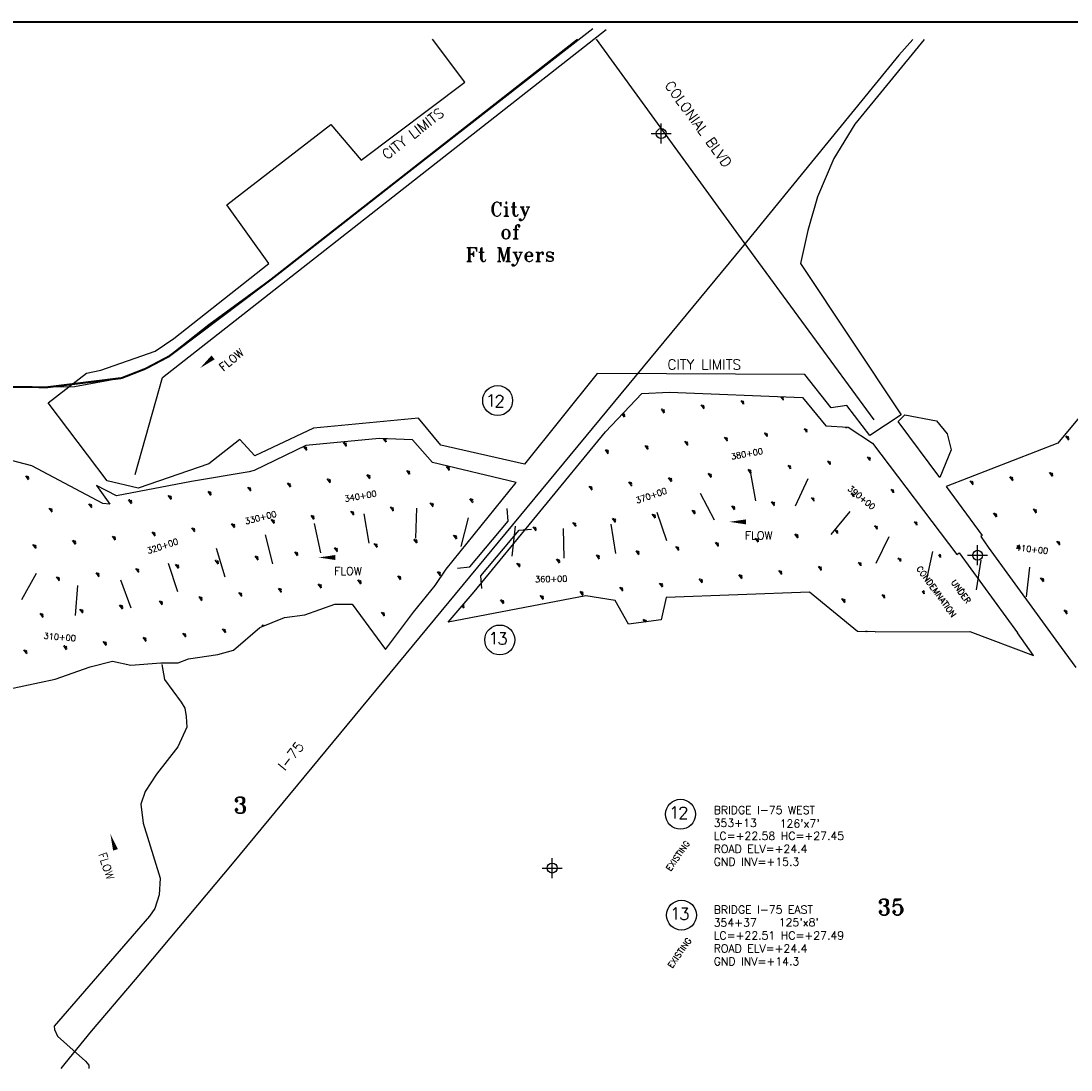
# Model space of a CAD drawing. Extents: x 241642 to 275062, y 801617 to 822983.
# Tile 4 of 5: x 253999 to 264513, y 812477 to 822983. Entities that reach past the tile are written whole.
import ezdxf
from ezdxf.enums import TextEntityAlignment as Align

# ---------------------------------------------------------------- set-up
doc = ezdxf.new("R2010")
doc.units = 0
doc.header["$LTSCALE"] = 800
doc.header["$PDMODE"] = 34
doc.header["$PDSIZE"] = 100
for name, pattern in [('DASHED', [0]), ('PHANTOM', [0]), ('STREAM', [0])]:
    doc.linetypes.add(name, pattern=pattern)
doc.layers.get('0').update_dxf_attribs({"linetype": 'CONTINUOUS'})
for name, color, linetype in [('BORDER', 1, 'CONTINUOUS'), ('CITY', 6, 'DASHED'), ('HATCH', 3, 'CONTINUOUS'), ('LIMBS', 5, 'STREAM'), ('MAJROADS', 9, 'CONTINUOUS'), ('PLAKES', 5, 'CONTINUOUS'), ('ROW', 12, 'PHANTOM'), ('SEC', 2, 'CONTINUOUS'), ('STATIONS', 7, 'CONTINUOUS'), ('STRUCTTEXT', 7, 'CONTINUOUS'), ('STRUCTURES', 1, 'CONTINUOUS'), ('TEXT', 7, 'CONTINUOUS'), ('WSHEDS', 11, 'CONTINUOUS')]:
    doc.layers.add(name, color=color, linetype=linetype)
doc.layers.get('0').freeze()
doc.styles.get("Standard").update_dxf_attribs({"font": 'ROMANT'})

# ---------------------------------------------------------------- blocks, each defined once
blk = doc.blocks.new('BRIDGE')
at = {"layer": 'STRUCTURES', "color": 0}
for points in [[(-165, -388), (-77, -299), (-77, 299), (-165, 388)], [(153, -388), (65, -299), (65, 299), (153, 388)]]:
    blk.add_lwpolyline(points, dxfattribs=at)
blk = doc.blocks.new('*X')
at = {"color": 0}
for p, q in [((261211, 819171), (261217, 819186)), ((261214, 819166), (261230, 819178)), ((261218, 819161), (261238, 819175)), ((261222, 819156), (261238, 819167)), ((261608, 819213), (261612, 819221)), ((261612, 819208), (261628, 819219)), ((261616, 819203), (261636, 819217)), ((261619, 819198), (261636, 819209)), ((261623, 819192), (261639, 819194)), ((260021, 819040), (260037, 819052)), ((260408, 819097), (260437, 819057)), ((260415, 819087), (260421, 819102)), ((260419, 819082), (260435, 819094)), ((260422, 819077), (260442, 819092)), ((260426, 819072), (260442, 819084)), ((260430, 819067), (260446, 819069)), ((260805, 819139), (260835, 819099)), ((260813, 819129), (260819, 819144)), ((260816, 819124), (260833, 819136)), ((260820, 819119), (260840, 819134)), ((260824, 819114), (260840, 819126)), ((260827, 819109), (260843, 819111)), ((261225, 819151), (261241, 819152)), ((260017, 819045), (260039, 819015)), ((260024, 819035), (260045, 819050)), ((260028, 819030), (260044, 819042)), ((260032, 819025), (260048, 819027)), ((261446, 818847), (261452, 818862)), ((261449, 818842), (261465, 818854)), ((261453, 818837), (261473, 818852)), ((261457, 818832), (261473, 818844)), ((261843, 818889), (261850, 818904)), ((261847, 818884), (261863, 818896)), ((261851, 818879), (261871, 818894)), ((261854, 818874), (261871, 818886)), ((261858, 818869), (261874, 818871)), ((262252, 818916), (262254, 818917)), ((262256, 818911), (262272, 818912)), ((257225, 818763), (257254, 818722)), ((257232, 818753), (257239, 818767)), ((257236, 818748), (257252, 818759)), ((257240, 818743), (257260, 818757)), ((257243, 818738), (257260, 818749)), ((257626, 818800), (257652, 818764)), ((257630, 818795), (257632, 818800)), ((257634, 818790), (257647, 818799)), ((257638, 818784), (257657, 818799)), ((257641, 818779), (257657, 818791)), ((257645, 818774), (257661, 818776)), ((260643, 818774), (260672, 818733)), ((260650, 818764), (260657, 818778)), ((260654, 818759), (260670, 818770)), ((260657, 818754), (260678, 818768)), ((260661, 818749), (260677, 818760)), ((260665, 818743), (260681, 818745)), ((261040, 818816), (261070, 818775)), ((261048, 818805), (261054, 818820)), ((261051, 818800), (261068, 818812)), ((261055, 818795), (261075, 818810)), ((261059, 818790), (261075, 818802)), ((261063, 818785), (261078, 818787)), ((261460, 818827), (261476, 818829)), ((264458, 818826), (264487, 818786)), ((264465, 818816), (264472, 818831)), ((264469, 818811), (264485, 818823)), ((264473, 818806), (264493, 818821)), ((264476, 818801), (264493, 818813)), ((264480, 818796), (264496, 818798)), ((256828, 818720), (256857, 818681)), ((256835, 818711), (256841, 818726)), ((256838, 818706), (256854, 818718)), ((256842, 818701), (256862, 818716)), ((256846, 818696), (256862, 818708)), ((256849, 818691), (256865, 818692)), ((257247, 818733), (257263, 818734)), ((259847, 818690), (259876, 818650)), ((259854, 818680), (259861, 818695)), ((259858, 818675), (259874, 818687)), ((259862, 818670), (259882, 818685)), ((259865, 818665), (259882, 818677)), ((259869, 818660), (259885, 818662)), ((260245, 818732), (260274, 818692)), ((260252, 818722), (260259, 818736)), ((260256, 818717), (260272, 818729)), ((260260, 818712), (260280, 818726)), ((260263, 818707), (260279, 818718)), ((260267, 818702), (260283, 818703)), ((261681, 818524), (261687, 818538)), ((261684, 818519), (261701, 818530)), ((261688, 818514), (261708, 818528)), ((262079, 818566), (262085, 818580)), ((262082, 818560), (262098, 818572)), ((262086, 818555), (262106, 818570)), ((262090, 818550), (262106, 818562)), ((262093, 818545), (262109, 818547)), ((262476, 818607), (262483, 818622)), ((262480, 818602), (262496, 818614)), ((262484, 818597), (262504, 818612)), ((262487, 818592), (262504, 818604)), ((262491, 818587), (262507, 818589)), ((254043, 818428), (254072, 818388)), ((254050, 818418), (254056, 818433)), ((254054, 818413), (254070, 818425)), ((254057, 818408), (254078, 818423)), ((257460, 818439), (257490, 818399)), ((257468, 818429), (257474, 818444)), ((257471, 818424), (257487, 818436)), ((257475, 818419), (257495, 818434)), ((257479, 818414), (257495, 818426)), ((257858, 818481), (257887, 818441)), ((257865, 818471), (257872, 818486)), ((257869, 818466), (257885, 818478)), ((257873, 818461), (257893, 818476)), ((257876, 818456), (257893, 818468)), ((257880, 818451), (257896, 818452)), ((258256, 818523), (258285, 818482)), ((258263, 818513), (258269, 818525)), ((258267, 818508), (258283, 818520)), ((258271, 818503), (258291, 818517)), ((258274, 818498), (258290, 818509)), ((258278, 818493), (258294, 818494)), ((260878, 818450), (260907, 818410)), ((260885, 818440), (260892, 818455)), ((260889, 818435), (260905, 818447)), ((260892, 818430), (260913, 818445)), ((260896, 818425), (260912, 818437)), ((260900, 818420), (260916, 818422)), ((261276, 818492), (261305, 818452)), ((261283, 818482), (261289, 818497)), ((261287, 818477), (261303, 818489)), ((261290, 818472), (261311, 818486)), ((261294, 818467), (261310, 818478)), ((261298, 818462), (261314, 818463)), ((261692, 818509), (261708, 818520)), ((261695, 818503), (261711, 818505)), ((263905, 818409), (263911, 818424)), ((264295, 818461), (264325, 818421)), ((264303, 818451), (264309, 818466)), ((264306, 818446), (264323, 818458)), ((264310, 818441), (264330, 818456)), ((264314, 818436), (264330, 818448)), ((264317, 818431), (264333, 818432)), ((254061, 818403), (254077, 818415)), ((254065, 818398), (254081, 818400)), ((256274, 818304), (256281, 818318)), ((256665, 818356), (256694, 818315)), ((256672, 818346), (256678, 818360)), ((256676, 818341), (256692, 818352)), ((256679, 818335), (256699, 818350)), ((256683, 818330), (256699, 818342)), ((256687, 818325), (256703, 818327)), ((257062, 818397), (257092, 818357)), ((257070, 818387), (257076, 818402)), ((257073, 818382), (257090, 818394)), ((257077, 818377), (257097, 818392)), ((257081, 818372), (257097, 818384)), ((257084, 818367), (257100, 818369)), ((257482, 818409), (257498, 818411)), ((259684, 818325), (259714, 818284)), ((259692, 818315), (259698, 818329)), ((259695, 818310), (259712, 818321)), ((259699, 818305), (259719, 818319)), ((260082, 818367), (260112, 818326)), ((260090, 818356), (260096, 818371)), ((260093, 818351), (260109, 818363)), ((260097, 818346), (260117, 818361)), ((260101, 818341), (260117, 818353)), ((260104, 818336), (260120, 818338)), ((260480, 818408), (260509, 818368)), ((260487, 818398), (260494, 818413)), ((260491, 818393), (260507, 818405)), ((260495, 818388), (260515, 818403)), ((260498, 818383), (260515, 818395)), ((260502, 818378), (260518, 818380)), ((263500, 818377), (263529, 818337)), ((263507, 818367), (263514, 818382)), ((263511, 818362), (263527, 818374)), ((263514, 818357), (263535, 818372)), ((263518, 818352), (263534, 818364)), ((263522, 818347), (263538, 818349)), ((263898, 818419), (263927, 818379)), ((263909, 818404), (263925, 818416)), ((263912, 818399), (263932, 818414)), ((263916, 818394), (263932, 818406)), ((263920, 818389), (263936, 818391)), ((255471, 818230), (255501, 818190)), ((255478, 818220), (255485, 818235)), ((255482, 818215), (255498, 818227)), ((255486, 818210), (255506, 818225)), ((255490, 818205), (255506, 818217)), ((255869, 818272), (255898, 818232)), ((255876, 818262), (255883, 818277)), ((255880, 818257), (255896, 818269)), ((255884, 818252), (255904, 818267)), ((255887, 818247), (255904, 818259)), ((255891, 818242), (255907, 818243)), ((256267, 818314), (256296, 818273)), ((256278, 818299), (256294, 818310)), ((256281, 818294), (256302, 818308)), ((256285, 818289), (256301, 818300)), ((256289, 818284), (256305, 818285)), ((259703, 818299), (259719, 818311)), ((259706, 818294), (259722, 818296)), ((261916, 818200), (261922, 818215)), ((262314, 818242), (262320, 818257)), ((262317, 818237), (262334, 818249)), ((262321, 818232), (262341, 818246)), ((262325, 818227), (262341, 818238)), ((262328, 818222), (262344, 818223)), ((262711, 818284), (262718, 818298)), ((262715, 818279), (262731, 818290)), ((262719, 818274), (262739, 818288)), ((262722, 818269), (262739, 818280)), ((262726, 818263), (262742, 818265)), ((254285, 818095), (254292, 818109)), ((254676, 818147), (254705, 818106)), ((254683, 818137), (254689, 818151)), ((254687, 818131), (254703, 818143)), ((254690, 818126), (254710, 818141)), ((254694, 818121), (254710, 818133)), ((254698, 818116), (254713, 818118)), ((255073, 818188), (255103, 818148)), ((255081, 818178), (255087, 818193)), ((255084, 818173), (255101, 818185)), ((255088, 818168), (255108, 818183)), ((255092, 818163), (255108, 818175)), ((255095, 818158), (255111, 818160)), ((255493, 818200), (255509, 818202)), ((257695, 818116), (257725, 818075)), ((257703, 818106), (257709, 818120)), ((257706, 818101), (257723, 818112)), ((257710, 818095), (257730, 818110)), ((258093, 818158), (258123, 818117)), ((258100, 818147), (258107, 818162)), ((258104, 818142), (258120, 818154)), ((258108, 818137), (258128, 818152)), ((258111, 818132), (258128, 818144)), ((258115, 818127), (258131, 818129)), ((258491, 818199), (258520, 818159)), ((258498, 818189), (258505, 818204)), ((258502, 818184), (258518, 818196)), ((258506, 818179), (258526, 818194)), ((258509, 818174), (258525, 818186)), ((258513, 818169), (258529, 818171)), ((261113, 818127), (261142, 818086)), ((261120, 818116), (261127, 818131)), ((261124, 818111), (261140, 818123)), ((261128, 818106), (261148, 818121)), ((261131, 818101), (261147, 818113)), ((261511, 818168), (261540, 818128)), ((261518, 818158), (261525, 818173)), ((261522, 818153), (261538, 818165)), ((261525, 818148), (261546, 818163)), ((261529, 818143), (261545, 818155)), ((261533, 818138), (261549, 818140)), ((261920, 818195), (261936, 818207)), ((261923, 818190), (261943, 818205)), ((261927, 818185), (261943, 818197)), ((261931, 818180), (261946, 818182)), ((254278, 818105), (254307, 818064)), ((254289, 818090), (254305, 818101)), ((254292, 818085), (254313, 818099)), ((254296, 818080), (254312, 818091)), ((254300, 818074), (254316, 818076)), ((256900, 818032), (256929, 817992)), ((256907, 818022), (256914, 818037)), ((256911, 818017), (256927, 818029)), ((256914, 818012), (256935, 818027)), ((256918, 818007), (256934, 818019)), ((256922, 818002), (256938, 818003)), ((257297, 818074), (257327, 818033)), ((257305, 818064), (257311, 818078)), ((257309, 818059), (257325, 818070)), ((257312, 818054), (257332, 818068)), ((257316, 818049), (257332, 818060)), ((257320, 818044), (257335, 818045)), ((257714, 818090), (257730, 818102)), ((257717, 818085), (257733, 818087)), ((259919, 818001), (259949, 817961)), ((259927, 817991), (259933, 818006)), ((260317, 818043), (260347, 818003)), ((260325, 818033), (260331, 818047)), ((260328, 818028), (260344, 818040)), ((260332, 818023), (260352, 818037)), ((260336, 818018), (260352, 818029)), ((260339, 818013), (260355, 818014)), ((260715, 818085), (260744, 818044)), ((260722, 818075), (260729, 818089)), ((260726, 818070), (260742, 818081)), ((260730, 818065), (260750, 818079)), ((260733, 818059), (260750, 818071)), ((260737, 818054), (260753, 818056)), ((261135, 818096), (261151, 818098)), ((263735, 818054), (263764, 818013)), ((263742, 818044), (263749, 818058)), ((263746, 818039), (263762, 818050)), ((263750, 818034), (263770, 818048)), ((263753, 818029), (263769, 818040)), ((263757, 818024), (263773, 818025)), ((264133, 818096), (264162, 818055)), ((264140, 818086), (264147, 818100)), ((264144, 818080), (264160, 818092)), ((264147, 818075), (264168, 818090)), ((264151, 818070), (264167, 818082)), ((264155, 818065), (264171, 818067)), ((255706, 817907), (255736, 817866)), ((255714, 817897), (255720, 817911)), ((255717, 817891), (255733, 817903)), ((255721, 817886), (255741, 817901)), ((256104, 817948), (256133, 817908)), ((256111, 817938), (256118, 817953)), ((256115, 817933), (256131, 817945)), ((256119, 817928), (256139, 817943)), ((256122, 817923), (256139, 817935)), ((256126, 817918), (256142, 817920)), ((256502, 817990), (256531, 817950)), ((256509, 817980), (256516, 817995)), ((256513, 817975), (256529, 817987)), ((256517, 817970), (256537, 817985)), ((256520, 817965), (256536, 817977)), ((256524, 817960), (256540, 817962)), ((259124, 817918), (259153, 817877)), ((259131, 817907), (259138, 817922)), ((259135, 817902), (259151, 817914)), ((259139, 817897), (259159, 817912)), ((259142, 817892), (259158, 817904)), ((259522, 817959), (259551, 817919)), ((259529, 817949), (259536, 817964)), ((259533, 817944), (259549, 817956)), ((259536, 817939), (259557, 817954)), ((259540, 817934), (259556, 817946)), ((259544, 817929), (259560, 817931)), ((259930, 817986), (259947, 817998)), ((259934, 817981), (259954, 817996)), ((259938, 817976), (259954, 817988)), ((259942, 817971), (259957, 817972)), ((262549, 817918), (262555, 817933)), ((262552, 817913), (262569, 817925)), ((262556, 817908), (262576, 817923)), ((262560, 817903), (262576, 817915)), ((262563, 817898), (262579, 817900)), ((262947, 817960), (262953, 817975)), ((262950, 817955), (262966, 817967)), ((262954, 817950), (262974, 817965)), ((262958, 817945), (262974, 817957)), ((262961, 817940), (262977, 817942)), ((254911, 817823), (254940, 817783)), ((254918, 817813), (254924, 817828)), ((254922, 817808), (254938, 817820)), ((254925, 817803), (254946, 817817)), ((254929, 817798), (254945, 817809)), ((254933, 817793), (254949, 817794)), ((255308, 817865), (255338, 817824)), ((255316, 817855), (255322, 817869)), ((255319, 817850), (255336, 817861)), ((255323, 817845), (255343, 817859)), ((255327, 817840), (255343, 817851)), ((255330, 817834), (255346, 817836)), ((255725, 817881), (255741, 817893)), ((255728, 817876), (255744, 817878)), ((257930, 817792), (257960, 817752)), ((257938, 817782), (257944, 817797)), ((258328, 817834), (258358, 817793)), ((258336, 817824), (258342, 817838)), ((258339, 817819), (258355, 817830)), ((258343, 817814), (258363, 817828)), ((258347, 817809), (258363, 817820)), ((258350, 817804), (258366, 817805)), ((259146, 817887), (259162, 817889)), ((261348, 817803), (261377, 817763)), ((261355, 817793), (261362, 817807)), ((261359, 817788), (261375, 817800)), ((261363, 817783), (261383, 817797)), ((261746, 817845), (261775, 817804)), ((261753, 817835), (261760, 817849)), ((261757, 817830), (261773, 817841)), ((261761, 817825), (261781, 817839)), ((261764, 817820), (261780, 817831)), ((261768, 817814), (261784, 817816)), ((262151, 817876), (262157, 817891)), ((262155, 817871), (262171, 817883)), ((262158, 817866), (262179, 817881)), ((262162, 817861), (262178, 817873)), ((262166, 817856), (262182, 817858)), ((254115, 817739), (254144, 817699)), ((254122, 817729), (254129, 817744)), ((254126, 817724), (254142, 817736)), ((254130, 817719), (254150, 817734)), ((254133, 817714), (254150, 817726)), ((254137, 817709), (254153, 817711)), ((254513, 817781), (254542, 817741)), ((254520, 817771), (254527, 817786)), ((254524, 817766), (254540, 817778)), ((254528, 817761), (254548, 817776)), ((254531, 817756), (254547, 817768)), ((254535, 817751), (254551, 817753)), ((257135, 817708), (257164, 817668)), ((257142, 817698), (257149, 817713)), ((257146, 817693), (257162, 817705)), ((257149, 817688), (257170, 817703)), ((257153, 817683), (257169, 817695)), ((257533, 817750), (257562, 817710)), ((257540, 817740), (257546, 817755)), ((257544, 817735), (257560, 817747)), ((257547, 817730), (257568, 817745)), ((257551, 817725), (257567, 817737)), ((257555, 817720), (257571, 817722)), ((257941, 817777), (257958, 817789)), ((257945, 817772), (257965, 817787)), ((257949, 817767), (257965, 817779)), ((257952, 817762), (257968, 817763)), ((260552, 817719), (260582, 817679)), ((260560, 817709), (260566, 817724)), ((260563, 817704), (260580, 817716)), ((260567, 817699), (260587, 817714)), ((260571, 817694), (260587, 817706)), ((260574, 817689), (260590, 817691)), ((260950, 817761), (260980, 817721)), ((260958, 817751), (260964, 817766)), ((260961, 817746), (260977, 817758)), ((260965, 817741), (260985, 817756)), ((260969, 817736), (260985, 817748)), ((260972, 817731), (260988, 817732)), ((261366, 817778), (261383, 817789)), ((261370, 817773), (261386, 817774)), ((263970, 817730), (263999, 817690)), ((263977, 817720), (263984, 817735)), ((263981, 817715), (263997, 817727)), ((263985, 817710), (264005, 817725)), ((263988, 817705), (264005, 817717)), ((263992, 817700), (264008, 817702)), ((264368, 817772), (264397, 817732)), ((264375, 817762), (264382, 817777)), ((264379, 817757), (264395, 817769)), ((264382, 817752), (264403, 817767)), ((264386, 817747), (264402, 817759)), ((264390, 817742), (264406, 817743)), ((255941, 817583), (255971, 817543)), ((255949, 817573), (255955, 817588)), ((256339, 817625), (256369, 817584)), ((256347, 817615), (256353, 817629)), ((256350, 817610), (256366, 817621)), ((256354, 817605), (256374, 817619)), ((256358, 817600), (256374, 817611)), ((256361, 817595), (256377, 817596)), ((256737, 817667), (256766, 817626)), ((256744, 817657), (256751, 817671)), ((256748, 817651), (256764, 817663)), ((256752, 817646), (256772, 817661)), ((256755, 817641), (256772, 817653)), ((256759, 817636), (256775, 817638)), ((257157, 817678), (257173, 817680)), ((259359, 817594), (259388, 817553)), ((259366, 817584), (259373, 817598)), ((259370, 817579), (259386, 817591)), ((259374, 817574), (259394, 817588)), ((259377, 817569), (259394, 817580)), ((259757, 817636), (259786, 817595)), ((259764, 817626), (259771, 817640)), ((259768, 817621), (259784, 817632)), ((259771, 817616), (259792, 817630)), ((259775, 817610), (259791, 817622)), ((259779, 817605), (259795, 817607)), ((260155, 817678), (260184, 817637)), ((260162, 817667), (260168, 817682)), ((260166, 817662), (260182, 817674)), ((260169, 817657), (260189, 817672)), ((260173, 817652), (260189, 817664)), ((260177, 817647), (260193, 817649)), ((262784, 817595), (262790, 817609)), ((262788, 817590), (262804, 817601)), ((262791, 817585), (262811, 817599)), ((262795, 817580), (262811, 817591)), ((263185, 817631), (263202, 817643)), ((263189, 817626), (263209, 817641)), ((263193, 817621), (263209, 817633)), ((263196, 817616), (263212, 817618)), ((255146, 817499), (255175, 817459)), ((255153, 817489), (255160, 817504)), ((255157, 817484), (255173, 817496)), ((255160, 817479), (255181, 817494)), ((255164, 817474), (255180, 817486)), ((255544, 817541), (255573, 817501)), ((255551, 817531), (255557, 817546)), ((255555, 817526), (255571, 817538)), ((255558, 817521), (255578, 817536)), ((255562, 817516), (255578, 817528)), ((255566, 817511), (255582, 817513)), ((255952, 817568), (255969, 817580)), ((255956, 817563), (255976, 817577)), ((255960, 817558), (255976, 817570)), ((255963, 817553), (255979, 817554)), ((258961, 817552), (258991, 817512)), ((258968, 817542), (258975, 817557)), ((258972, 817537), (258988, 817549)), ((258976, 817532), (258996, 817547)), ((258980, 817527), (258996, 817539)), ((258983, 817522), (258999, 817523)), ((259381, 817564), (259397, 817565)), ((261583, 817479), (261613, 817439)), ((261590, 817469), (261597, 817484)), ((261594, 817464), (261610, 817476)), ((261981, 817521), (262010, 817481)), ((261988, 817511), (261995, 817526)), ((261992, 817506), (262008, 817518)), ((261996, 817501), (262016, 817516)), ((261999, 817496), (262015, 817508)), ((262003, 817491), (262019, 817493)), ((262386, 817553), (262393, 817567)), ((262390, 817548), (262406, 817560)), ((262393, 817543), (262414, 817557)), ((262397, 817538), (262413, 817549)), ((262401, 817533), (262417, 817534)), ((262799, 817574), (262814, 817576)), ((254350, 817416), (254380, 817375)), ((254357, 817406), (254364, 817420)), ((254361, 817401), (254377, 817412)), ((254365, 817396), (254385, 817410)), ((254369, 817391), (254385, 817402)), ((254372, 817385), (254388, 817387)), ((254748, 817458), (254777, 817417)), ((254755, 817447), (254762, 817462)), ((254759, 817442), (254775, 817454)), ((254763, 817437), (254783, 817452)), ((254766, 817432), (254782, 817444)), ((254770, 817427), (254786, 817429)), ((255168, 817469), (255184, 817471)), ((257370, 817385), (257399, 817344)), ((257377, 817375), (257384, 817389)), ((257381, 817370), (257397, 817381)), ((257385, 817365), (257405, 817379)), ((257388, 817360), (257404, 817371)), ((257768, 817427), (257797, 817386)), ((257775, 817417), (257782, 817431)), ((257779, 817412), (257795, 817423)), ((257782, 817406), (257803, 817421)), ((257786, 817401), (257802, 817413)), ((257790, 817396), (257806, 817398)), ((258166, 817468), (258195, 817428)), ((258173, 817458), (258179, 817473)), ((258177, 817453), (258193, 817465)), ((258180, 817448), (258200, 817463)), ((258184, 817443), (258200, 817455)), ((258188, 817438), (258203, 817440)), ((260787, 817396), (260817, 817355)), ((260795, 817386), (260801, 817400)), ((260799, 817381), (260815, 817392)), ((260802, 817376), (260822, 817390)), ((260806, 817370), (260822, 817382)), ((261185, 817438), (261215, 817397)), ((261193, 817427), (261199, 817442)), ((261196, 817422), (261213, 817434)), ((261200, 817417), (261220, 817432)), ((261204, 817412), (261220, 817424)), ((261207, 817407), (261223, 817409)), ((261598, 817459), (261618, 817474)), ((261601, 817454), (261618, 817466)), ((261605, 817449), (261621, 817451)), ((264205, 817407), (264234, 817366)), ((264212, 817397), (264219, 817411)), ((264216, 817391), (264232, 817403)), ((264220, 817386), (264240, 817401)), ((264223, 817381), (264240, 817393)), ((264227, 817376), (264243, 817378)), ((256574, 817301), (256604, 817261)), ((256582, 817291), (256588, 817306)), ((256585, 817286), (256601, 817298)), ((256589, 817281), (256609, 817296)), ((256593, 817276), (256609, 817288)), ((256596, 817271), (256612, 817273)), ((256972, 817343), (257001, 817303)), ((256979, 817333), (256986, 817348)), ((256983, 817328), (256999, 817340)), ((256987, 817323), (257007, 817338)), ((256990, 817318), (257007, 817330)), ((256994, 817313), (257010, 817314)), ((257392, 817355), (257408, 817356)), ((259594, 817270), (259623, 817230)), ((259601, 817260), (259608, 817275)), ((259605, 817255), (259621, 817267)), ((259609, 817250), (259629, 817265)), ((259992, 817312), (260021, 817272)), ((259999, 817302), (260006, 817317)), ((260003, 817297), (260019, 817309)), ((260007, 817292), (260027, 817307)), ((260010, 817287), (260026, 817299)), ((260014, 817282), (260030, 817283)), ((260390, 817354), (260419, 817313)), ((260397, 817344), (260404, 817358)), ((260401, 817339), (260417, 817351)), ((260404, 817334), (260425, 817348)), ((260408, 817329), (260424, 817340)), ((260412, 817324), (260428, 817325)), ((260810, 817365), (260825, 817367)), ((263023, 817266), (263039, 817278)), ((263026, 817261), (263047, 817276)), ((263030, 817256), (263046, 817268)), ((263432, 817293), (263447, 817294)), ((255381, 817176), (255410, 817135)), ((255388, 817166), (255395, 817180)), ((255392, 817161), (255408, 817172)), ((255396, 817156), (255416, 817170)), ((255399, 817151), (255415, 817162)), ((255779, 817218), (255808, 817177)), ((255786, 817207), (255793, 817222)), ((255790, 817202), (255806, 817214)), ((255793, 817197), (255814, 817212)), ((255797, 817192), (255813, 817204)), ((255801, 817187), (255817, 817189)), ((256176, 817259), (256206, 817219)), ((256184, 817249), (256190, 817264)), ((256188, 817244), (256204, 817256)), ((256191, 817239), (256211, 817254)), ((256195, 817234), (256211, 817246)), ((256199, 817229), (256214, 817231)), ((258798, 817187), (258828, 817146)), ((258806, 817177), (258812, 817191)), ((258809, 817172), (258826, 817183)), ((258813, 817166), (258833, 817181)), ((258817, 817161), (258833, 817173)), ((259196, 817228), (259226, 817188)), ((259204, 817218), (259210, 817233)), ((259207, 817213), (259223, 817225)), ((259211, 817208), (259231, 817223)), ((259215, 817203), (259231, 817215)), ((259218, 817198), (259234, 817200)), ((259612, 817245), (259629, 817257)), ((259616, 817240), (259632, 817242)), ((262216, 817198), (262245, 817157)), ((262223, 817187), (262230, 817202)), ((262227, 817182), (262243, 817194)), ((262231, 817177), (262251, 817192)), ((262234, 817172), (262251, 817184)), ((262238, 817167), (262254, 817169)), ((262621, 817229), (262628, 817244)), ((262625, 817224), (262641, 817236)), ((262629, 817219), (262649, 817234)), ((262632, 817214), (262648, 817226)), ((262636, 817209), (262652, 817211)), ((263034, 817251), (263050, 817253)), ((254195, 817040), (254201, 817055)), ((254585, 817092), (254615, 817052)), ((254593, 817082), (254599, 817097)), ((254596, 817077), (254612, 817089)), ((254600, 817072), (254620, 817087)), ((254604, 817067), (254620, 817079)), ((254607, 817062), (254623, 817064)), ((254983, 817134), (255012, 817094)), ((254990, 817124), (254997, 817138)), ((254994, 817119), (255010, 817131)), ((254998, 817114), (255018, 817128)), ((255001, 817109), (255018, 817120)), ((255005, 817104), (255021, 817105)), ((255403, 817145), (255419, 817147)), ((257605, 817061), (257634, 817021)), ((257612, 817051), (257619, 817066)), ((257616, 817046), (257632, 817058)), ((257620, 817041), (257640, 817056)), ((258415, 817125), (258430, 817104)), ((258416, 817125), (258436, 817139)), ((258419, 817120), (258435, 817131)), ((258423, 817115), (258439, 817116)), ((258820, 817156), (258836, 817158)), ((264440, 817083), (264470, 817043)), ((264448, 817073), (264454, 817088)), ((264451, 817068), (264467, 817080)), ((264455, 817063), (264475, 817077)), ((264459, 817058), (264475, 817069)), ((264462, 817053), (264478, 817054)), ((254187, 817050), (254217, 817010)), ((254198, 817035), (254215, 817047)), ((254202, 817030), (254222, 817045)), ((254206, 817025), (254222, 817037)), ((254209, 817020), (254225, 817022)), ((257623, 817036), (257640, 817048)), ((257627, 817031), (257643, 817033)), ((260227, 816989), (260244, 816965)), ((260234, 816978), (260241, 816993)), ((260238, 816973), (260254, 816985)), ((260242, 816968), (260262, 816983)), ((260248, 816965), (260262, 816975)), ((255616, 816852), (255645, 816812)), ((255623, 816842), (255630, 816857)), ((255627, 816837), (255643, 816849)), ((255631, 816832), (255651, 816847)), ((256014, 816894), (256043, 816854)), ((256021, 816884), (256028, 816899)), ((256025, 816879), (256041, 816891)), ((256028, 816874), (256049, 816888)), ((256032, 816869), (256048, 816880)), ((256036, 816864), (256052, 816865)), ((256412, 816936), (256422, 816921)), ((256419, 816926), (256425, 816940)), ((256426, 816923), (256439, 816932)), ((262451, 816874), (262456, 816867)), ((262460, 816867), (262465, 816878)), ((262473, 816867), (262478, 816871)), ((262484, 816867), (262486, 816868)), ((254820, 816769), (254850, 816728)), ((254828, 816758), (254834, 816773)), ((254831, 816753), (254848, 816765)), ((254835, 816748), (254855, 816763)), ((254839, 816743), (254855, 816755)), ((254842, 816738), (254858, 816740)), ((255218, 816810), (255248, 816770)), ((255226, 816800), (255232, 816815)), ((255229, 816795), (255245, 816807)), ((255233, 816790), (255253, 816805)), ((255237, 816785), (255253, 816797)), ((255240, 816780), (255256, 816782)), ((255634, 816827), (255651, 816839)), ((255638, 816822), (255654, 816824)), ((254025, 816685), (254054, 816644)), ((254032, 816675), (254039, 816689)), ((254036, 816670), (254052, 816682)), ((254039, 816665), (254060, 816679)), ((254043, 816660), (254059, 816671)), ((254047, 816655), (254063, 816656)), ((254423, 816727), (254452, 816686)), ((254430, 816717), (254436, 816731)), ((254434, 816712), (254450, 816723)), ((254437, 816707), (254457, 816721)), ((254441, 816701), (254457, 816713)), ((254445, 816696), (254461, 816698))]:
    blk.add_line(p, q, dxfattribs=at)
blk = doc.blocks.new('FLARROW')
at = {"layer": 'PLAKES', "color": 0}
blk.add_lwpolyline([(0, 0, 0, 0.05, 0), (0.168, 0, 0, 0, -0.087559), (0.267, -0.018, 0, 0, 0.245722), (0.355, -0.006, 0, 0, -0.309425), (0.492, -0.004, 0, 0, 0), (0.558, -0.006, 0, 0, 0)], format="xyseb", dxfattribs=at)
blk.add_text('FLOW', height=0.08, dxfattribs=at).set_placement((0.295, -0.176), align=Align.CENTER)

msp = doc.modelspace()

# ---------------------------------------------------------------- linework, layer by layer
at = {"layer": 'BORDER', "color": 0, "const_width": 20}
msp.add_lwpolyline([(241652, 802153), (275052, 802153), (275052, 822973), (241652, 822973)], close=True, dxfattribs=at)
at = {"layer": 'CITY', "color": 0}
msp.add_lwpolyline([(263044, 822799), (262347, 821949), (262138, 821606), (261974, 821224), (261877, 820886), (261803, 820554), (262813, 819038), (262498, 818833), (262269, 819134), (262112, 819108), (261849, 819442), (259768, 819452), (259042, 818546), (258203, 818736), (257981, 819004), (256929, 818907), (256340, 818628), (256189, 818792), (255880, 818547), (255171, 818305), (254863, 818377), (254270, 819159), (254654, 819455), (254798, 819485), (255341, 819676), (255531, 819804), (256482, 820554), (256059, 821143), (257100, 821947), (257407, 821591), (258442, 822370), (258121, 822800)], dxfattribs=at)
at = {"layer": 'LIMBS', "color": 0}
for points in [[(255142, 818442), (255416, 819414), (259858, 822899)], [(255408, 816537), (255437, 816388), (255602, 816162), (255641, 816100), (255653, 816019), (255658, 815911), (255571, 815714), (255357, 815440), (255241, 815266), (255199, 815139), (255221, 814949), (255392, 814398), (255384, 814230), (255340, 814094), (255287, 814019), (254331, 812915), (254335, 812884), (254365, 812816), (254645, 812565), (254677, 812527), (254679, 812493)]]:
    msp.add_lwpolyline(points, dxfattribs=at)
at = {"layer": 'MAJROADS', "color": 0}
for points in [[(259726, 822905), (256524, 820411), (255880, 819940), (255483, 819626), (255244, 819500), (255006, 819407), (254536, 819320), (254267, 819316), (250153, 819318), (247977, 819277), (247761, 819253), (247473, 819190), (246935, 819046), (246597, 818955), (244106, 818321), (242162, 817827), (241866, 817744)], [(262928, 822799), (262788, 822641), (261235, 820735), (256112, 814541), (255141, 813383), (254701, 812866), (254439, 812542), (254398, 812493)], [(262541, 818988), (261242, 820766), (259763, 822800)]]:
    msp.add_lwpolyline(points, dxfattribs=at)
at = {"layer": 'ROW', "color": 0}
for points in [[(262553, 816865), (262375, 816869), (261896, 817262), (260461, 817208), (260409, 816986), (260081, 816943), (259949, 817180), (259655, 817225), (258275, 816963), (258538, 817265), (259851, 818870), (260215, 819252), (260493, 819266), (261823, 819212), (262059, 818928), (262282, 818916), (262527, 818754), (263369, 817641), (263393, 817656), (263979, 816856)], [(264746, 819193), (264380, 818755), (263264, 818322), (263625, 817829), (263611, 817819), (263685, 817714), (264415, 816710), (264560, 816510)], [(253871, 816291), (254341, 816392), (254691, 816514), (254914, 816572), (255100, 816531), (255399, 816555), (255572, 816554), (255677, 816596), (255971, 816637), (256126, 816681), (256390, 816909), (256636, 817008), (256841, 817035), (257141, 817142), (257316, 817144), (257648, 816687), (257929, 817064), (258145, 817328), (258256, 817494), (258958, 818360), (258118, 818562), (257920, 818787), (257587, 818802), (256852, 818731), (256333, 818480), (256285, 818467), (255706, 818370), (254955, 818229), (254756, 818331), (254889, 818145), (254819, 818150), (254107, 818529), (253466, 818695)]]:
    msp.add_lwpolyline(points, dxfattribs=at)
msp.add_lwpolyline([(262784, 818973), (262849, 819040), (263165, 818979), (263273, 818848), (263312, 818690), (263199, 818410)], close=True, dxfattribs=at)
at = {"layer": 'ROW', "color": 0, "linetype": 'DASHED'}
msp.add_lwpolyline([(262553, 816865), (263501, 816868), (264137, 816629), (263979, 816856)], dxfattribs=at)
at = {"layer": 'SEC', "color": 0}
for p in [(260410, 821856), (263578, 817632), (259318, 814500)]:
    msp.add_point(p, dxfattribs=at)
at = {"layer": 'STATIONS', "color": 0}
for p, q in [((261299, 818471), (261353, 818176)), ((261877, 818398), (261752, 818125)), ((260945, 817985), (260803, 818250)), ((257431, 818048), (257483, 817752)), ((257958, 818103), (257948, 817803)), ((258407, 817719), (258481, 818009)), ((260465, 817776), (260368, 818060)), ((262111, 817839), (262302, 818071)), ((256935, 817950), (256998, 817657)), ((258918, 817625), (258952, 817923)), ((259438, 817602), (259431, 817901)), ((259956, 817649), (259908, 817945)), ((256443, 817836), (256516, 817545)), ((262561, 817552), (262692, 817822)), ((255955, 817703), (256039, 817415)), ((263066, 817377), (263130, 817670)), ((263566, 817285), (263614, 817582)), ((255473, 817554), (255566, 817269)), ((264068, 817216), (264102, 817514)), ((254008, 817191), (254155, 817453)), ((254995, 817388), (255099, 817106)), ((254544, 817028), (254568, 817328))]:
    msp.add_line(p, q, dxfattribs=at)
at = {"layer": 'STRUCTTEXT', "color": 0}
for centre in [(258772, 819182), (258793, 816784), (260603, 815038), (260613, 814028)]:
    msp.add_circle(centre, 150, dxfattribs=at)
at = {"layer": 'WSHEDS', "color": 0, "const_width": 20}
msp.add_lwpolyline([(241866, 817722), (244106, 818321), (247473, 819190), (247977, 819277), (250153, 819318), (254267, 819316), (255006, 819407), (255244, 819500), (255483, 819626), (256524, 820411), (259575, 822800)], dxfattribs=at)

# ---------------------------------------------------------------- block references
at = {"layer": 'HATCH', "color": 0}
msp.add_blockref('*X', (0, 0), dxfattribs=at)
msp.add_blockref('*X', (0, 0), dxfattribs=at)
msp.add_blockref('*X', (0, 0), dxfattribs=at)
at = {"layer": 'LIMBS', "color": 0, "xscale": 1000, "yscale": 1000, "zscale": 1000}
for p, rotation in [((255793, 819507), 39.71875937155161), ((254894, 814842), 287.6689163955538)]:
    msp.add_blockref('FLARROW', p, dxfattribs=dict(at, rotation=rotation))
for p in [(261092, 817967), (256979, 817610)]:
    msp.add_blockref('FLARROW', p, dxfattribs=at)
at = {"layer": 'STRUCTURES', "color": 0, "rotation": 320.0542310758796}
msp.add_blockref('BRIDGE', (258746, 817696), dxfattribs=at)

# ---------------------------------------------------------------- texts
at = {"layer": 'MAJROADS', "color": 0}
for s, rotation, p in [('COLONIAL BLVD', 306, (260439, 822338)), ('I-75', 51, (256641, 815468))]:
    msp.add_text(s, height=100, rotation=rotation, dxfattribs=at).set_placement(p)
at = {"layer": 'ROW', "color": 0}
for s, p in [('CONDEMNATION', (262962, 817498)), ('UNDER', (263308, 817360))]:
    msp.add_text(s, height=60, rotation=306, dxfattribs=at).set_placement(p)
at = {"layer": 'STATIONS', "color": 0}
for s, rotation, p in [('380+00', 10.2489, (261273, 818619)), ('340+00', 10.1052, (257404, 818195)), ('370+00', 18.7966, (260320, 818202)), ('390+00', 320.676, (262397, 818187)), ('330+00', 14.1535, (256406, 817981)), ('320+00', 18.2019, (255426, 817696)), ('410+00', 353.4412, (264120, 817663)), ('360+00', 1.2952, (259309, 817365)), ('310+00', 355.5645, (254385, 816784))]:
    msp.add_text(s, height=60, rotation=rotation, dxfattribs=at).set_placement(p, align=Align.CENTER)
at = {"layer": 'STRUCTTEXT', "color": 0}
for s, height, p in [('1', 120, (258653, 819124)), ('2', 120, (258740, 819115)), ('1', 120, (258680, 816741)), ('3', 120, (258770, 816738)), ('1', 120, (260489, 814995)), ('2', 120, (260580, 814991)), ('BRIDGE I-75 WEST', 79.99, (260935, 815041)), ('353+13', 80, (260935, 814911)), ("126'x7'", 80, (261596, 814905)), ('LC=+22.58 HC=+27.45', 79.99, (260935, 814782)), ('ROAD ELV=+24.4', 79.99, (260935, 814652)), ('GND INV=+15.3', 79.99, (260935, 814523)), ('BRIDGE I-75 EAST', 79.99, (260935, 814043)), ('1', 120, (260500, 813985)), ('3', 120, (260590, 813981)), ('354+37', 80, (260935, 813913)), ("125'x8'", 80, (261587, 813916)), ('LC=+22.51 HC=+27.49', 79.99, (260935, 813784)), ('ROAD ELV=+24.4', 79.99, (260935, 813654)), ('GND INV=+14.3', 79.99, (260935, 813525))]:
    msp.add_text(s, height=height, dxfattribs=at).set_placement(p)
at = {"layer": 'TEXT', "color": 0}
for s, height, rotation, p in [('CITY LIMITS', 100, 37.85, (257663, 821590)), ('EXISTING', 60, 55, (260503, 814464)), ('EXISTING', 60, 55, (260519, 813491))]:
    msp.add_text(s, height=height, rotation=rotation, dxfattribs=at).set_placement(p)
for s, p in [('City', (258898, 821029)), ('of', (258898, 820802)), ('Ft Myers', (258898, 820575))]:
    msp.add_text(s, height=140, dxfattribs=at).set_placement(p, align=Align.CENTER)
for s, height, p in [('CITY LIMITS', 100, (260472, 819493)), ('3', 160, (256127, 815050)), ('35', 160, (262574, 814029))]:
    msp.add_text(s, height=height, dxfattribs=at).set_placement(p)

doc.saveas('drawing.dxf')
